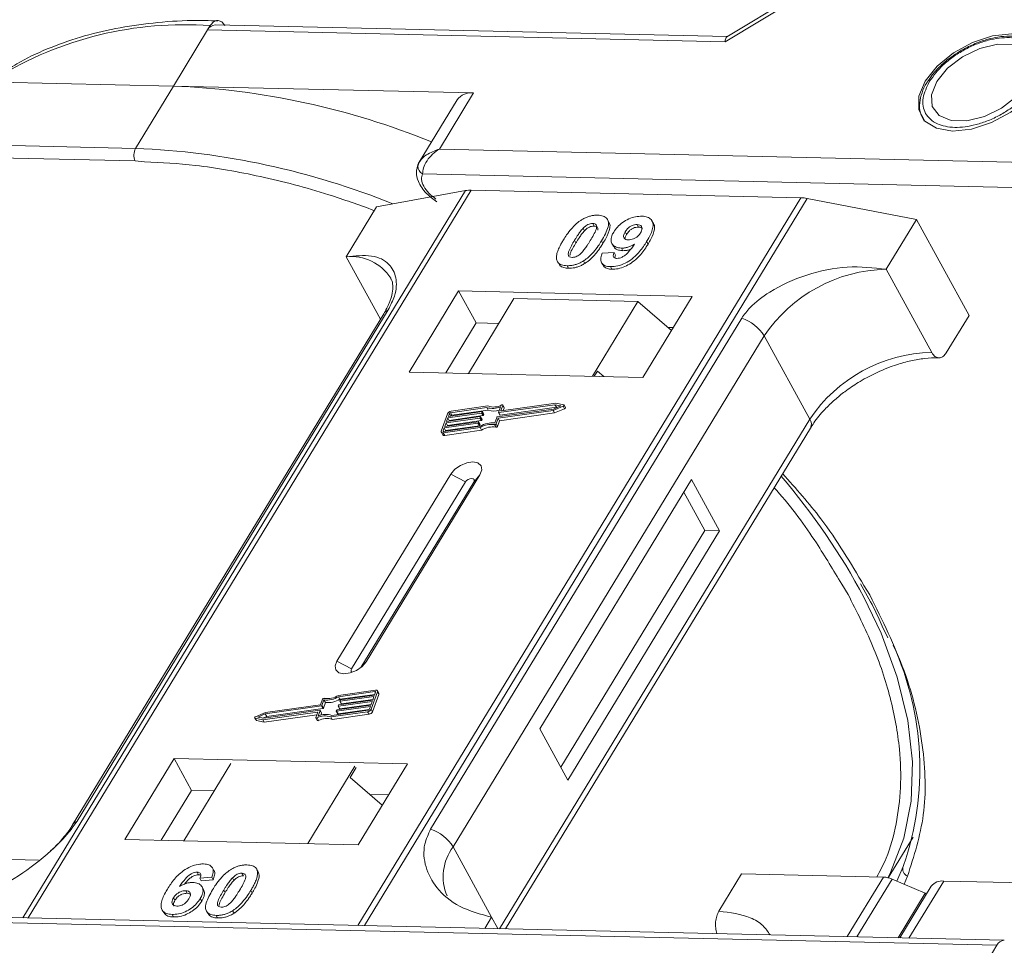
# Model space of a CAD drawing. Header units: millimetres. Extents: x -855 to 619, y 109 to 1142.
# Tile 61 of 74: x 123 to 172, y 1049 to 1095. Entities that reach past the tile are written whole.
import ezdxf

# ---------------------------------------------------------------- set-up
doc = ezdxf.new("R2010")
doc.units = ezdxf.units.MM

msp = doc.modelspace()

# ---------------------------------------------------------------- linework, layer by layer
at = {"color": 7, "linetype": 'Continuous', "lineweight": 15}
for p, q in [((157.859, 1093.476), (161.321, 1095.575)), ((161.209, 1095.697), (157.947, 1093.719)), ((130.707, 1091.298), (132.387, 1094.06)), ((132.387, 1094.06), (132.518, 1094.275)), ((132.387, 1094.06), (157.859, 1093.476)), ((157.967, 1093.731), (132.752, 1094.31)), ((118.188, 1091.585), (130.707, 1091.298)), ((167.972, 1091.72), (167.865, 1091.568)), ((130.707, 1091.298), (128.839, 1088.229)), ((145.477, 1090.959), (130.707, 1091.298)), ((144.663, 1090.613), (142.795, 1087.543)), ((143.797, 1088.197), (145.477, 1090.959)), ((128.839, 1088.229), (93.232, 1089.046)), ((93.217, 1088.424), (128.825, 1087.607)), ((194.392, 1087.036), (143.797, 1088.197)), ((128.825, 1087.607), (129.279, 1087.573)), ((142.815, 1087.574), (142.726, 1087.356)), ((142.965, 1086.971), (194.363, 1085.792)), ((145.081, 1086.148), (123.291, 1050.339)), ((123.56, 1050.332), (145.366, 1086.169)), ((140.703, 1085.343), (145.081, 1086.148)), ((145.366, 1086.169), (161.583, 1085.797)), ((161.583, 1085.797), (139.777, 1049.96)), ((140.11, 1049.953), (161.899, 1085.762)), ((161.899, 1085.762), (167.281, 1084.733)), ((140.703, 1085.343), (139.209, 1082.887)), ((152.14, 1084.599), (152.071, 1084.726)), ((165.787, 1082.278), (167.281, 1084.733)), ((167.281, 1084.733), (169.867, 1080.005)), ((150.87, 1084.295), (150.939, 1084.169)), ((151.342, 1084.529), (151.411, 1084.403)), ((153.597, 1084.353), (153.528, 1084.479)), ((154.327, 1084.534), (154.258, 1084.661)), ((150.448, 1083.705), (150.517, 1083.579)), ((152.942, 1084.12), (153.011, 1083.994)), ((151.84, 1083.543), (151.771, 1083.669)), ((152.288, 1083.54), (152.357, 1083.414)), ((152.753, 1083.316), (152.822, 1083.19)), ((154.064, 1083.514), (153.995, 1083.64)), ((139.209, 1082.887), (140.891, 1079.813)), ((151.812, 1083.061), (152.396, 1083.1)), ((152.396, 1083.1), (152.465, 1082.974)), ((149.653, 1082.589), (149.722, 1082.462)), ((150.078, 1082.451), (150.147, 1082.325)), ((150.885, 1082.686), (150.954, 1082.56)), ((151.777, 1082.596), (151.846, 1082.47)), ((152.211, 1082.403), (152.28, 1082.276)), ((168.028, 1078.18), (165.787, 1082.278)), ((144.74, 1081.205), (142.313, 1077.215)), ((156.233, 1080.941), (144.74, 1081.205)), ((144.74, 1081.205), (145.602, 1079.629)), ((147.463, 1080.831), (145.222, 1077.148)), ((153.568, 1080.691), (147.463, 1080.831)), ((153.805, 1076.951), (156.233, 1080.941)), ((151.327, 1077.008), (153.568, 1080.691)), ((153.568, 1080.691), (155.213, 1079.264)), ((141.056, 1080.082), (125.743, 1054.917)), ((125.957, 1055.103), (141.27, 1080.269)), ((158.674, 1079.869), (143.361, 1054.704)), ((168.747, 1078.163), (169.867, 1080.005)), ((145.602, 1079.629), (144.109, 1077.174)), ((146.716, 1079.603), (145.602, 1079.629)), ((155.299, 1079.406), (155.042, 1079.412)), ((144.469, 1053.827), (159.782, 1078.992)), ((162.023, 1074.895), (159.782, 1078.992)), ((142.313, 1077.215), (153.805, 1076.951)), ((151.577, 1077.261), (151.421, 1077.006)), ((151.882, 1076.995), (151.577, 1077.261)), ((146.133, 1075.466), (144.345, 1075.212)), ((146.187, 1075.541), (144.37, 1075.283)), ((146.202, 1075.34), (146.133, 1075.466)), ((146.706, 1075.228), (146.804, 1075.502)), ((149.482, 1075.605), (146.722, 1075.213)), ((146.791, 1075.087), (149.551, 1075.479)), ((146.823, 1075.312), (146.915, 1075.568)), ((149.526, 1075.679), (146.839, 1075.297)), ((146.984, 1075.46), (146.915, 1075.586)), ((146.915, 1075.568), (146.984, 1075.442)), ((149.399, 1075.324), (149.89, 1075.531)), ((149.405, 1075.392), (149.767, 1075.544)), ((149.767, 1075.544), (149.482, 1075.605)), ((149.551, 1075.479), (149.482, 1075.605)), ((149.914, 1075.596), (149.526, 1075.679)), ((149.551, 1075.479), (149.591, 1075.47)), ((149.89, 1075.531), (149.959, 1075.405)), ((149.998, 1075.46), (149.929, 1075.586)), ((144.195, 1075.157), (143.889, 1074.306)), ((144.146, 1074.78), (145.806, 1075.016)), ((145.87, 1075.193), (144.21, 1074.957)), ((144.235, 1075.028), (145.896, 1075.264)), ((144.286, 1075.17), (144.235, 1075.028)), ((144.279, 1074.831), (145.939, 1075.067)), ((144.355, 1075.045), (144.286, 1075.17)), ((144.345, 1075.212), (144.414, 1075.086)), ((144.414, 1075.086), (146.202, 1075.34)), ((145.823, 1075.001), (145.81, 1074.966)), ((145.892, 1074.884), (145.823, 1075.01)), ((145.892, 1074.875), (145.823, 1075.001)), ((145.939, 1075.067), (145.87, 1075.193)), ((145.912, 1075.25), (145.899, 1075.214)), ((145.968, 1075.088), (145.899, 1075.214)), ((145.981, 1075.133), (145.912, 1075.259)), ((145.981, 1075.123), (145.912, 1075.25)), ((145.968, 1075.088), (145.981, 1075.123)), ((146.518, 1074.705), (146.617, 1074.979)), ((146.646, 1075), (149.405, 1075.392)), ((146.689, 1074.939), (149.399, 1075.324)), ((146.706, 1075.218), (146.775, 1075.092)), ((146.791, 1075.087), (146.722, 1075.213)), ((146.758, 1074.813), (149.468, 1075.198)), ((146.831, 1075.297), (146.823, 1075.312)), ((146.937, 1075.311), (146.984, 1075.442)), ((149.468, 1075.198), (149.399, 1075.324)), ((149.468, 1075.198), (149.959, 1075.405)), ((144.014, 1074.29), (145.802, 1074.544)), ((145.692, 1074.697), (144.032, 1074.461)), ((144.057, 1074.532), (145.717, 1074.767)), ((144.121, 1074.709), (144.057, 1074.532)), ((144.101, 1074.335), (145.761, 1074.57)), ((145.781, 1074.945), (144.121, 1074.709)), ((144.19, 1074.583), (144.121, 1074.709)), ((144.21, 1074.957), (144.146, 1074.78)), ((144.177, 1074.549), (144.19, 1074.583)), ((144.19, 1074.583), (145.85, 1074.819)), ((144.279, 1074.831), (144.21, 1074.957)), ((144.267, 1074.797), (144.279, 1074.831)), ((145.761, 1074.57), (145.692, 1074.697)), ((145.734, 1074.753), (145.721, 1074.718)), ((145.79, 1074.591), (145.721, 1074.718)), ((145.803, 1074.636), (145.734, 1074.762)), ((145.734, 1074.753), (145.803, 1074.627)), ((145.85, 1074.819), (145.781, 1074.945)), ((145.79, 1074.591), (145.803, 1074.627)), ((145.879, 1074.84), (145.81, 1074.966)), ((145.879, 1074.84), (145.892, 1074.875)), ((146.514, 1074.623), (146.583, 1074.497)), ((146.591, 1074.665), (146.689, 1074.939)), ((146.66, 1074.539), (146.591, 1074.665)), ((146.66, 1074.539), (146.758, 1074.813)), ((146.758, 1074.813), (146.689, 1074.939)), ((162.023, 1074.895), (146.754, 1049.8)), ((143.89, 1074.251), (143.959, 1074.125)), ((144.032, 1074.461), (143.981, 1074.319)), ((143.981, 1074.319), (143.996, 1074.29)), ((143.988, 1074.219), (145.805, 1074.477)), ((144.057, 1074.093), (143.988, 1074.219)), ((144.101, 1074.335), (144.032, 1074.461)), ((144.057, 1074.093), (145.874, 1074.351)), ((144.088, 1074.301), (144.101, 1074.335)), ((145.874, 1074.351), (145.805, 1074.477)), ((147.051, 1049.793), (162.057, 1074.454)), ((144.353, 1072.189), (138.751, 1062.982)), ((140.187, 1062.949), (145.789, 1072.156)), ((144.353, 1072.189), (145.073, 1071.799)), ((145.789, 1072.156), (145.483, 1071.79)), ((145.073, 1071.799), (139.471, 1062.592)), ((139.931, 1062.666), (145.483, 1071.79)), ((156.205, 1071.917), (148.735, 1059.641)), ((157.585, 1069.396), (156.205, 1071.917)), ((156.866, 1069.412), (155.832, 1071.303)), ((149.77, 1057.75), (156.866, 1069.412)), ((150.115, 1057.12), (157.585, 1069.396)), ((157.585, 1069.396), (156.866, 1069.412)), ((163.597, 1066.769), (163.91, 1066.261)), ((164.988, 1066.236), (164.687, 1066.703)), ((165.59, 1064.702), (165.86, 1064.117)), ((139.471, 1062.592), (138.751, 1062.982)), ((140.187, 1062.949), (139.998, 1062.724)), ((140.643, 1061.549), (138.827, 1061.291)), ((140.618, 1061.478), (138.83, 1061.224)), ((140.437, 1060.611), (140.743, 1061.462)), ((140.6, 1061.307), (140.651, 1061.449)), ((140.644, 1061.43), (140.618, 1061.478)), ((140.81, 1061.391), (140.741, 1061.517)), ((140.743, 1061.462), (140.812, 1061.336)), ((138.041, 1061.103), (137.942, 1060.829)), ((138.113, 1061.063), (138.015, 1060.789)), ((138.084, 1060.663), (138.182, 1060.937)), ((138.182, 1060.937), (138.113, 1061.063)), ((140.485, 1060.988), (138.825, 1060.752)), ((138.899, 1061.098), (138.83, 1061.224)), ((138.851, 1060.823), (140.511, 1061.059)), ((138.898, 1061.015), (138.911, 1061.05)), ((138.898, 1061.006), (138.967, 1060.88)), ((138.899, 1061.098), (140.612, 1061.341)), ((140.575, 1061.236), (138.914, 1061.001)), ((138.983, 1060.874), (138.914, 1061.001)), ((138.94, 1061.071), (140.6, 1061.307)), ((138.983, 1060.874), (140.523, 1061.093)), ((140.422, 1060.811), (140.485, 1060.988)), ((140.506, 1060.485), (140.812, 1061.336)), ((140.511, 1061.059), (140.575, 1061.236)), ((135.233, 1060.444), (134.741, 1060.237)), ((135.106, 1060.089), (137.792, 1060.471)), ((135.15, 1060.163), (137.909, 1060.555)), ((137.986, 1060.768), (135.226, 1060.376)), ((137.942, 1060.829), (135.233, 1060.444)), ((135.295, 1060.25), (138.055, 1060.642)), ((137.809, 1060.456), (137.716, 1060.2)), ((137.805, 1060.447), (137.792, 1060.471)), ((137.926, 1060.54), (137.827, 1060.266)), ((137.994, 1060.423), (137.925, 1060.55)), ((137.995, 1060.414), (137.926, 1060.54)), ((138.055, 1060.642), (137.986, 1060.768)), ((138.084, 1060.663), (138.015, 1060.789)), ((138.445, 1060.227), (140.261, 1060.485)), ((138.499, 1060.302), (140.287, 1060.556)), ((138.719, 1060.518), (138.732, 1060.554)), ((138.72, 1060.509), (138.789, 1060.383)), ((140.396, 1060.74), (138.736, 1060.504)), ((138.805, 1060.378), (138.736, 1060.504)), ((138.761, 1060.575), (140.422, 1060.811)), ((138.805, 1060.378), (140.345, 1060.597)), ((138.809, 1060.767), (138.821, 1060.802)), ((138.809, 1060.758), (138.878, 1060.632)), ((138.894, 1060.626), (138.825, 1060.752)), ((138.894, 1060.626), (140.434, 1060.845)), ((140.261, 1060.485), (140.33, 1060.359)), ((140.345, 1060.598), (140.396, 1060.74)), ((140.506, 1060.485), (140.437, 1060.611)), ((134.702, 1060.182), (134.771, 1060.056)), ((134.718, 1060.172), (135.106, 1060.089)), ((134.787, 1060.046), (134.718, 1060.172)), ((134.787, 1060.046), (135.175, 1059.963)), ((135.226, 1060.376), (134.865, 1060.224)), ((134.865, 1060.224), (135.15, 1060.163)), ((135.175, 1059.963), (135.106, 1060.089)), ((135.11, 1060.172), (135.295, 1060.25)), ((135.175, 1059.963), (137.764, 1060.331)), ((135.295, 1060.25), (135.226, 1060.376)), ((137.717, 1060.182), (137.786, 1060.055)), ((137.839, 1060.051), (137.77, 1060.177)), ((137.957, 1060.309), (137.995, 1060.414)), ((138.514, 1060.101), (138.445, 1060.227)), ((138.514, 1060.101), (140.33, 1060.359)), ((148.735, 1059.641), (150.115, 1057.12)), ((130.735, 1058.187), (128.307, 1054.198)), ((142.227, 1057.924), (130.735, 1058.187)), ((130.735, 1058.187), (131.597, 1056.611)), ((133.532, 1057.936), (131.216, 1054.131)), ((137.322, 1053.991), (139.637, 1057.796)), ((139.7, 1057.742), (139.401, 1057.251)), ((139.8, 1053.934), (142.227, 1057.924)), ((139.401, 1057.251), (140.983, 1055.878)), ((131.597, 1056.611), (130.103, 1054.156)), ((132.71, 1056.586), (131.597, 1056.611)), ((141.294, 1056.389), (140.37, 1056.41)), ((128.307, 1054.198), (139.8, 1053.934)), ((165.891, 1052.304), (167.111, 1054.309)), ((144.469, 1053.827), (146.365, 1050.36)), ((124.066, 1053.169), (121.568, 1053.227)), ((132.694, 1052.669), (132.625, 1052.795)), ((134.755, 1052.791), (134.749, 1052.802)), ((166.619, 1052.866), (166.314, 1052.139)), ((166.639, 1052.905), (166.619, 1052.866)), ((131.871, 1052.581), (131.94, 1052.455)), ((132.59, 1052.329), (132.006, 1052.29)), ((132.006, 1052.29), (132.075, 1052.164)), ((132.075, 1052.164), (132.659, 1052.203)), ((132.59, 1052.329), (132.659, 1052.203)), ((133.672, 1052.17), (133.603, 1052.297)), ((134.075, 1052.53), (134.144, 1052.404)), ((134.828, 1052.672), (134.897, 1052.546)), ((157.551, 1050.658), (158.671, 1052.5)), ((158.671, 1052.5), (165.655, 1052.339)), ((165.655, 1052.339), (163.871, 1049.407)), ((166.074, 1052.241), (164.343, 1049.397)), ((166.074, 1052.241), (167.705, 1051.545)), ((166.67, 1051.987), (166.838, 1052.389)), ((132.184, 1051.722), (132.115, 1051.848)), ((168.007, 1051.888), (166.461, 1049.348)), ((166.908, 1049.338), (168.617, 1052.147)), ((175.441, 1051.99), (168.617, 1052.147)), ((130.708, 1051.324), (130.777, 1051.198)), ((131.307, 1051.668), (131.376, 1051.542)), ((132.027, 1051.282), (132.096, 1051.156)), ((133.18, 1051.704), (133.249, 1051.578)), ((134.506, 1051.673), (134.575, 1051.547)), ((166.369, 1049.35), (167.705, 1051.545)), ((167.749, 1051.464), (167.705, 1051.545)), ((171.601, 1049.23), (120.543, 1050.402)), ((130.142, 1050.732), (130.211, 1050.606)), ((130.636, 1050.503), (130.705, 1050.376)), ((132.33, 1050.666), (132.399, 1050.54)), ((132.811, 1050.453), (132.88, 1050.327)), ((133.618, 1050.687), (133.687, 1050.561)), ((146.365, 1050.36), (146.035, 1049.817)), ((146.365, 1050.36), (146.671, 1049.802)), ((120.64, 1050.142), (171.236, 1048.981)), ((171.236, 1048.981), (166.567, 1041.308))]:
    msp.add_line(p, q, dxfattribs=at)
at = {"color": 7, "linetype": 'Continuous', "lineweight": 15, "flags": 128}
for points in [[(169.051, 1089.08), (169.988, 1089.177), (170.976, 1089.5), (171.918, 1090.015), (172.722, 1090.673), (173.309, 1091.41), (173.622, 1092.153), (173.631, 1092.829), (173.333, 1093.373), (172.759, 1093.731), (171.965, 1093.868), (171.028, 1093.77), (170.04, 1093.448), (169.098, 1092.933), (168.294, 1092.275), (167.707, 1091.538), (167.394, 1090.795), (167.386, 1090.119), (167.683, 1089.575), (168.257, 1089.217), (169.051, 1089.08)], [(168.281, 1091.525), (168.02, 1090.871), (168.058, 1090.29), (168.392, 1089.852), (168.981, 1089.609), (169.755, 1089.591), (170.619, 1089.801), (171.47, 1090.212), (172.205, 1090.775), (172.735, 1091.423), (172.997, 1092.077), (172.958, 1092.658), (172.624, 1093.096), (172.035, 1093.339), (171.262, 1093.357), (170.397, 1093.147), (169.547, 1092.736), (168.812, 1092.173), (168.281, 1091.525)], [(146.861, 1075.591), (146.873, 1075.595), (146.885, 1075.597), (146.895, 1075.597), (146.905, 1075.595), (146.911, 1075.591), (146.916, 1075.584), (146.917, 1075.577), (146.915, 1075.568)], [(149.914, 1075.596), (149.923, 1075.593), (149.929, 1075.586), (149.932, 1075.578), (149.93, 1075.568), (149.924, 1075.557), (149.915, 1075.547), (149.904, 1075.538), (149.89, 1075.531)], [(149.959, 1075.405), (149.973, 1075.412), (149.984, 1075.421), (149.993, 1075.431), (149.999, 1075.442), (150.001, 1075.451), (149.998, 1075.46)], [(145.806, 1075.016), (145.811, 1075.016), (145.815, 1075.016), (145.818, 1075.015), (145.821, 1075.013), (145.823, 1075.011), (145.824, 1075.008), (145.824, 1075.005), (145.823, 1075.001)], [(145.896, 1075.264), (145.9, 1075.264), (145.904, 1075.264), (145.907, 1075.263), (145.91, 1075.261), (145.912, 1075.259), (145.913, 1075.256), (145.913, 1075.253), (145.912, 1075.25)], [(146.722, 1075.213), (146.718, 1075.213), (146.714, 1075.213), (146.711, 1075.214), (146.708, 1075.216), (146.706, 1075.218), (146.705, 1075.221), (146.705, 1075.224), (146.706, 1075.228)], [(146.839, 1075.297), (146.835, 1075.297), (146.831, 1075.297), (146.828, 1075.298), (146.825, 1075.3), (146.823, 1075.302), (146.822, 1075.305), (146.822, 1075.308), (146.823, 1075.312)], [(145.717, 1074.767), (145.722, 1074.768), (145.726, 1074.767), (145.729, 1074.766), (145.732, 1074.765), (145.734, 1074.762), (145.735, 1074.76), (145.735, 1074.756), (145.734, 1074.753)], [(143.988, 1074.219), (143.962, 1074.217), (143.938, 1074.22), (143.918, 1074.226), (143.902, 1074.236), (143.891, 1074.25), (143.885, 1074.267), (143.884, 1074.286), (143.889, 1074.306)], [(143.981, 1074.319), (143.979, 1074.312), (143.979, 1074.306), (143.981, 1074.3), (143.985, 1074.296), (143.99, 1074.292), (143.997, 1074.29), (144.005, 1074.289), (144.014, 1074.29)], [(145.789, 1072.156), (145.878, 1072.392), (145.843, 1072.595), (145.691, 1072.734), (145.445, 1072.787), (145.141, 1072.746), (144.827, 1072.618), (144.55, 1072.423), (144.353, 1072.189)], [(145.483, 1071.79), (145.508, 1071.857), (145.498, 1071.915), (145.455, 1071.954), (145.384, 1071.969), (145.298, 1071.958), (145.209, 1071.922), (145.13, 1071.866), (145.073, 1071.799)], [(165.873, 1052.309), (166.006, 1052.57), (166.651, 1054.252), (167.009, 1056.074), (167.075, 1058.018), (166.848, 1060.06), (166.332, 1062.181), (165.532, 1064.355), (164.688, 1066.126)], [(138.751, 1062.982), (138.662, 1062.746), (138.697, 1062.543), (138.849, 1062.405), (139.095, 1062.352), (139.399, 1062.392), (139.713, 1062.52), (139.99, 1062.716), (140.187, 1062.949)], [(139.471, 1062.592), (139.446, 1062.525), (139.456, 1062.467), (139.499, 1062.428), (139.504, 1062.426)], [(140.651, 1061.449), (140.653, 1061.456), (140.652, 1061.462), (140.65, 1061.468), (140.647, 1061.472), (140.641, 1061.476), (140.634, 1061.478), (140.627, 1061.479), (140.618, 1061.478)], [(140.643, 1061.549), (140.669, 1061.551), (140.693, 1061.548), (140.713, 1061.542), (140.729, 1061.532), (140.741, 1061.518), (140.747, 1061.501), (140.747, 1061.482), (140.743, 1061.462)], [(138.914, 1061.001), (138.91, 1061), (138.906, 1061.001), (138.903, 1061.002), (138.9, 1061.003), (138.898, 1061.006), (138.897, 1061.008), (138.897, 1061.012), (138.898, 1061.015)], [(137.792, 1060.471), (137.796, 1060.471), (137.8, 1060.471), (137.804, 1060.47), (137.806, 1060.468), (137.808, 1060.466), (137.809, 1060.463), (137.809, 1060.46), (137.809, 1060.456)], [(137.909, 1060.555), (137.914, 1060.555), (137.917, 1060.555), (137.921, 1060.554), (137.924, 1060.552), (137.925, 1060.55), (137.926, 1060.547), (137.927, 1060.544), (137.926, 1060.54)], [(138.736, 1060.504), (138.732, 1060.504), (138.728, 1060.504), (138.724, 1060.505), (138.722, 1060.507), (138.72, 1060.509), (138.719, 1060.512), (138.719, 1060.515), (138.719, 1060.518)], [(138.825, 1060.752), (138.821, 1060.752), (138.817, 1060.752), (138.813, 1060.753), (138.811, 1060.755), (138.809, 1060.757), (138.808, 1060.76), (138.808, 1060.763), (138.809, 1060.767)], [(134.718, 1060.172), (134.708, 1060.175), (134.702, 1060.182), (134.7, 1060.19), (134.702, 1060.2), (134.707, 1060.211), (134.716, 1060.221), (134.728, 1060.23), (134.741, 1060.237)], [(137.77, 1060.177), (137.759, 1060.173), (137.747, 1060.171), (137.736, 1060.171), (137.727, 1060.173), (137.72, 1060.177), (137.716, 1060.184), (137.715, 1060.191), (137.716, 1060.2)], [(137.786, 1060.055), (137.789, 1060.051), (137.796, 1060.047), (137.805, 1060.045), (137.816, 1060.044), (137.828, 1060.047), (137.839, 1060.051)]]:
    msp.add_lwpolyline(points, dxfattribs=at)
at = {"color": 7, "linetype": 'Continuous', "lineweight": 15}
for centre, radius, start, end in [((131.247, 1076.697), 17.623, 85.8654, 121.5842), ((132.786, 1093.868), 0.443, 94.3757, 154.3004), ((129.189, 1053.599), 37.73, 67.8628, 87.6942), ((145.364, 1090.095), 0.871, 82.5288, 143.5265), ((129.432, 1087.904), 0.676, 151.2883, 206.0774), ((127.323, 1050.544), 37.716, 67.9083, 87.696), ((143.025, 1087.34), 0.299, 148.8877, 176.6325), ((143.16, 1087.358), 0.433, 180.1193, 243.2863), ((145.326, 1084.766), 1.404, 88.3644, 100.0749), ((161.531, 1083.875), 1.923, 78.9596, 88.4511), ((139.45, 1080.58), 2.32, 32.7281, 95.9449), ((165.954, 1074.84), 7.439, 91.2925, 146.0732), ((141.468, 1079.825), 0.486, 114.0472, 148.0355), ((158.032, 1077.92), 2.052, 31.4947, 71.765), ((168.196, 1070.743), 7.439, 91.2925, 146.0732), ((146.424, 1076.325), 0.907, 251.2927, 294.8085), ((146.469, 1076.31), 0.819, 249.8549, 298.6145), ((146.965, 1075.451), 0.0214, 336.1246, 26.8104), ((144.4, 1075.056), 0.229, 97.4207, 153.8527), ((144.355, 1075.137), 0.0762, 97.4207, 153.8527), ((144.424, 1075.01), 0.0769, 97.5763, 152.4403), ((145.865, 1075.231), 0.0381, 277.4207, 333.8527), ((145.934, 1075.105), 0.0381, 277.4207, 333.8527), ((145.971, 1075.128), 0.011, 336.9348, 26.0002), ((146.484, 1076.142), 0.85, 250.6487, 287.8017), ((146.651, 1074.963), 0.0381, 97.4207, 153.8527), ((146.787, 1075.101), 0.0149, 216.6597, 287.1115), ((145.687, 1074.734), 0.0381, 277.4207, 333.8527), ((145.756, 1074.608), 0.0381, 277.4207, 333.8527), ((145.776, 1074.983), 0.0381, 277.4207, 333.8527), ((146.405, 1073.537), 1.173, 84.4424, 120.9301), ((145.793, 1074.631), 0.011, 336.9348, 26.0002), ((146.347, 1073.64), 0.998, 80.3986, 122.9491), ((145.845, 1074.857), 0.0381, 277.4207, 333.8527), ((146.416, 1073.514), 0.998, 80.3986, 122.9491), ((145.882, 1074.88), 0.011, 336.9348, 26.0002), ((146.524, 1074.696), 0.0736, 261.7629, 334.647), ((146.593, 1074.57), 0.0736, 261.7629, 334.647), ((161.682, 1074.647), 0.422, 332.7392, 35.9387), ((144.031, 1074.178), 0.0892, 216.6597, 287.1115), ((135.898, 1050.802), 32.614, 28.0253, 40.7284), ((152.718, 1057.7), 14.723, 340.9924, 24.3504), ((138.107, 1061.072), 0.0736, 81.7629, 154.647), ((138.227, 1062.231), 1.173, 264.4424, 300.9301), ((138.284, 1062.128), 0.998, 260.3986, 302.9491), ((138.296, 1062.104), 1.173, 264.4424, 300.9301), ((138.945, 1061.034), 0.0381, 97.4207, 153.8527), ((140.751, 1061.362), 0.0661, 336.9348, 26.0002), ((137.981, 1060.805), 0.0381, 277.4207, 333.8527), ((138.05, 1060.679), 0.0381, 277.4207, 333.8527), ((138.766, 1060.537), 0.0381, 97.4207, 153.8527), ((138.856, 1060.785), 0.0381, 97.4207, 153.8527), ((138.89, 1060.64), 0.0149, 216.6597, 287.1115), ((138.979, 1060.889), 0.0149, 216.6597, 287.1115), ((140.232, 1060.712), 0.229, 277.4207, 333.8527), ((140.277, 1060.631), 0.0762, 277.4207, 333.8527), ((140.301, 1060.586), 0.229, 277.4207, 333.8527), ((134.789, 1060.067), 0.0212, 210.2186, 262.8226), ((138.163, 1059.458), 0.819, 69.8549, 118.6145), ((138.208, 1059.443), 0.907, 71.2927, 114.8085), ((138.232, 1059.332), 0.819, 69.8549, 118.6145), ((137.985, 1060.419), 0.011, 336.9348, 26.0002), ((138.801, 1060.392), 0.0149, 216.6597, 287.1115), ((126.155, 1054.659), 0.486, 114.0436, 148.1804), ((142.719, 1052.754), 2.052, 31.4947, 71.765), ((146.415, 1052.364), 2.434, 143.0587, 202.974), ((166.991, 1052.748), 0.39, 162.4358, 246.9533), ((165.606, 1051.186), 1.154, 66.0507, 87.522), ((168.537, 1051.488), 0.664, 83.0653, 142.99), ((171.621, 1048.809), 0.422, 92.683, 155.9406)]:
    msp.add_arc(centre, radius, start, end, dxfattribs=at)
msp.add_ellipse((158.203, 1092.845), major_axis=(-0.236, 0.883), ratio=0.289398, start_param=0.084261, end_param=0.701056, dxfattribs=at)
for points, knots in [([(132.892, 1094.507), (132.466, 1094.518), (131.368, 1094.546), (129.683, 1094.423), (127.84, 1094.155), (126.097, 1093.73), (124.472, 1093.143), (123.161, 1092.527), (122.462, 1092.045), (122.205, 1091.869)], [0, 0, 0, 0, 0.100418, 0.259289, 0.419092, 0.579855, 0.741745, 0.905084, 1, 1, 1, 1]), ([(132.518, 1094.275), (132.564, 1094.337), (132.655, 1094.461), (132.827, 1094.536), (132.999, 1094.515), (133.141, 1094.412), (133.209, 1094.302), (133.236, 1094.258)], [0, 0, 0, 0, 0.214694, 0.429388, 0.644082, 0.858775, 1, 1, 1, 1]), ([(167.922, 1091.533), (168.126, 1091.81), (168.441, 1092.238), (169.076, 1092.746), (169.624, 1093.089), (170.21, 1093.367), (170.975, 1093.62), (171.885, 1093.737), (172.629, 1093.582), (173.07, 1093.302), (173.307, 1093.005), (173.427, 1092.646), (173.436, 1092.124), (173.228, 1091.693), (173.094, 1091.415)], [0, 0, 0, 0, 0.119721, 0.184837, 0.25, 0.315115, 0.380279, 0.5, 0.619721, 0.684837, 0.75, 0.815115, 0.880279, 1, 1, 1, 1]), ([(173.092, 1093.47), (172.92, 1093.551), (172.564, 1093.719), (171.929, 1093.779), (171.323, 1093.728), (170.773, 1093.607), (170.206, 1093.422), (169.818, 1093.227), (169.607, 1093.121)], [0, 0, 0, 0, 0.1912901, 0.3970639, 0.559818, 0.6867563, 0.8302953, 1, 1, 1, 1]), ([(169.607, 1093.121), (169.326, 1092.95), (168.932, 1092.71), (168.447, 1092.284), (168.159, 1091.996), (168.014, 1091.782), (167.972, 1091.72)], [0, 0, 0, 0, 0.431946, 0.604262, 0.884419, 1, 1, 1, 1]), ([(167.865, 1091.568), (167.837, 1091.53), (167.694, 1091.334), (167.534, 1090.961), (167.416, 1090.461), (167.434, 1089.97), (167.586, 1089.698), (167.66, 1089.568)], [0, 0, 0, 0, 0.055607, 0.284691, 0.52115, 0.769695, 1, 1, 1, 1]), ([(173.094, 1091.415), (172.89, 1091.138), (172.576, 1090.71), (171.94, 1090.202), (171.392, 1089.859), (170.806, 1089.581), (170.041, 1089.328), (169.131, 1089.211), (168.387, 1089.366), (167.946, 1089.646), (167.71, 1089.943), (167.589, 1090.302), (167.58, 1090.824), (167.788, 1091.255), (167.922, 1091.533)], [0, 0, 0, 0, 0.119721, 0.184837, 0.25, 0.315115, 0.380279, 0.5, 0.619721, 0.684837, 0.75, 0.815115, 0.880279, 1, 1, 1, 1]), ([(143.797, 1088.197), (143.57, 1088.111), (143.219, 1087.977), (142.896, 1087.698), (142.808, 1087.558), (142.769, 1087.495)], [0, 0, 0, 0, 0.498413, 0.772937, 1, 1, 1, 1]), ([(143.797, 1088.197), (143.679, 1088.115), (143.444, 1087.952), (143.172, 1087.621), (142.991, 1087.267), (142.973, 1087.066), (142.965, 1086.971)], [0, 0, 0, 0, 0.251519, 0.501784, 0.765632, 1, 1, 1, 1]), ([(129.279, 1087.573), (130.11, 1087.528), (131.951, 1087.428), (135.002, 1086.877), (137.955, 1086.119), (139.829, 1085.443), (140.57, 1085.176)], [0, 0, 0, 0, 0.233249, 0.517195, 0.809137, 1, 1, 1, 1]), ([(142.758, 1087.468), (142.713, 1087.331), (142.622, 1087.048), (142.727, 1086.637), (142.916, 1086.292), (143.202, 1085.937), (143.492, 1085.731), (143.675, 1085.602)], [0, 0, 0, 0, 0.2080001, 0.4277837, 0.5804151, 0.736816, 1, 1, 1, 1]), ([(143.62, 1085.734), (143.5, 1085.826), (143.253, 1086.016), (143.005, 1086.363), (142.888, 1086.705), (142.94, 1086.885), (142.965, 1086.971)], [0, 0, 0, 0, 0.241864, 0.5, 0.758136, 1, 1, 1, 1]), ([(149.896, 1083.717), (149.947, 1083.799), (150.064, 1083.985), (150.314, 1084.309), (150.572, 1084.566), (150.764, 1084.69), (150.784, 1084.704)], [0, 0, 0, 0, 0.236731, 0.537555, 0.949668, 1, 1, 1, 1]), ([(150.784, 1084.704), (150.835, 1084.734), (150.938, 1084.795), (151.102, 1084.863), (151.269, 1084.911), (151.405, 1084.931), (151.512, 1084.938), (151.565, 1084.938), (151.591, 1084.938)], [0, 0, 0, 0, 0.193776, 0.3936, 0.587864, 0.788908, 0.894169, 1, 1, 1, 1]), ([(151.591, 1084.938), (151.684, 1084.93), (151.872, 1084.913), (152.051, 1084.785), (152.136, 1084.6), (152.093, 1084.228), (151.908, 1083.906), (151.771, 1083.669)], [0, 0, 0, 0, 0.147566, 0.296688, 0.431278, 0.580404, 1, 1, 1, 1]), ([(152.375, 1084.108), (152.431, 1084.191), (152.543, 1084.356), (152.804, 1084.586), (153.116, 1084.764), (153.455, 1084.877), (153.659, 1084.884), (153.766, 1084.888)], [0, 0, 0, 0, 0.197927, 0.397728, 0.597413, 0.790584, 1, 1, 1, 1]), ([(153.766, 1084.888), (153.859, 1084.88), (154.046, 1084.862), (154.229, 1084.732), (154.325, 1084.54), (154.297, 1084.207), (154.146, 1083.894), (154.016, 1083.676), (153.995, 1083.64)], [0, 0, 0, 0, 0.148288, 0.297745, 0.443713, 0.607791, 0.934708, 1, 1, 1, 1]), ([(150.448, 1083.705), (150.474, 1083.746), (150.524, 1083.827), (150.596, 1083.938), (150.663, 1084.037), (150.726, 1084.124), (150.793, 1084.21), (150.844, 1084.267), (150.87, 1084.295)], [0, 0, 0, 0, 0.205942, 0.411959, 0.558149, 0.704502, 0.851801, 1, 1, 1, 1]), ([(150.87, 1084.295), (150.913, 1084.337), (150.982, 1084.406), (151.107, 1084.481), (151.221, 1084.52), (151.298, 1084.528), (151.337, 1084.529), (151.342, 1084.529)], [0, 0, 0, 0, 0.334804, 0.542561, 0.750382, 0.970721, 1, 1, 1, 1]), ([(150.939, 1084.169), (150.982, 1084.211), (151.051, 1084.28), (151.176, 1084.355), (151.29, 1084.394), (151.367, 1084.402), (151.406, 1084.403), (151.411, 1084.403)], [0, 0, 0, 0, 0.334804, 0.542561, 0.750382, 0.970721, 1, 1, 1, 1]), ([(151.342, 1084.529), (151.381, 1084.525), (151.451, 1084.517), (151.517, 1084.468), (151.543, 1084.375), (151.509, 1084.205), (151.387, 1083.964), (151.277, 1083.78), (151.222, 1083.687)], [0, 0, 0, 0, 0.104614, 0.188814, 0.273512, 0.444127, 0.719481, 1, 1, 1, 1]), ([(151.411, 1084.403), (151.45, 1084.399), (151.52, 1084.391), (151.585, 1084.341), (151.608, 1084.274), (151.596, 1084.22), (151.59, 1084.194)], [0, 0, 0, 0, 0.293658, 0.530016, 0.767769, 1, 1, 1, 1]), ([(151.84, 1083.543), (151.889, 1083.625), (152.039, 1083.881), (152.183, 1084.218), (152.206, 1084.496), (152.145, 1084.572), (152.128, 1084.592)], [0, 0, 0, 0, 0.220552, 0.687786, 0.91457, 1, 1, 1, 1]), ([(152.942, 1084.12), (152.977, 1084.173), (153.034, 1084.258), (153.154, 1084.366), (153.272, 1084.43), (153.403, 1084.473), (153.483, 1084.477), (153.528, 1084.479)], [0, 0, 0, 0, 0.2913202, 0.4655393, 0.6416315, 0.798664, 1, 1, 1, 1]), ([(153.011, 1083.994), (153.046, 1084.047), (153.102, 1084.132), (153.223, 1084.24), (153.341, 1084.304), (153.472, 1084.347), (153.552, 1084.351), (153.597, 1084.353)], [0, 0, 0, 0, 0.29132, 0.465539, 0.641632, 0.798664, 1, 1, 1, 1]), ([(153.528, 1084.479), (153.574, 1084.473), (153.667, 1084.462), (153.748, 1084.388), (153.781, 1084.289), (153.754, 1084.175), (153.713, 1084.101), (153.694, 1084.067)], [0, 0, 0, 0, 0.207955, 0.420406, 0.62732, 0.827707, 1, 1, 1, 1]), ([(153.597, 1084.353), (153.644, 1084.349), (153.718, 1084.343), (153.756, 1084.304), (153.769, 1084.29)], [0, 0, 0, 0, 0.652821, 1, 1, 1, 1]), ([(154.064, 1083.514), (154.112, 1083.596), (154.256, 1083.843), (154.384, 1084.177), (154.393, 1084.44), (154.329, 1084.513), (154.316, 1084.528)], [0, 0, 0, 0, 0.2271221, 0.6848597, 0.9348975, 1, 1, 1, 1]), ([(149.574, 1082.719), (149.566, 1082.753), (149.55, 1082.821), (149.561, 1082.969), (149.611, 1083.159), (149.701, 1083.367), (149.799, 1083.554), (149.863, 1083.663), (149.896, 1083.717)], [0, 0, 0, 0, 0.1184406, 0.2393457, 0.4595932, 0.6849248, 0.8422399, 1, 1, 1, 1]), ([(150.327, 1082.861), (150.281, 1082.867), (150.207, 1082.877), (150.148, 1082.933), (150.13, 1083.028), (150.166, 1083.198), (150.291, 1083.438), (150.396, 1083.615), (150.448, 1083.705)], [0, 0, 0, 0, 0.1253702, 0.2022903, 0.2791788, 0.4647576, 0.7305818, 1, 1, 1, 1]), ([(150.517, 1083.579), (150.543, 1083.619), (150.593, 1083.701), (150.665, 1083.812), (150.732, 1083.911), (150.795, 1083.998), (150.862, 1084.084), (150.913, 1084.141), (150.939, 1084.169)], [0, 0, 0, 0, 0.2059417, 0.4119594, 0.558149, 0.7045024, 0.8518015, 1, 1, 1, 1]), ([(152.753, 1083.316), (152.66, 1083.325), (152.474, 1083.345), (152.303, 1083.484), (152.225, 1083.676), (152.258, 1083.896), (152.339, 1084.044), (152.375, 1084.108)], [0, 0, 0, 0, 0.210189, 0.421773, 0.623603, 0.837034, 1, 1, 1, 1]), ([(153.095, 1083.723), (153.049, 1083.727), (152.963, 1083.736), (152.88, 1083.796), (152.85, 1083.879), (152.87, 1083.991), (152.915, 1084.072), (152.942, 1084.12)], [0, 0, 0, 0, 0.213937, 0.398075, 0.583091, 0.751666, 1, 1, 1, 1]), ([(152.929, 1083.772), (152.931, 1083.798), (152.938, 1083.869), (152.983, 1083.945), (153.011, 1083.994)], [0, 0, 0, 0, 0.366323, 1, 1, 1, 1]), ([(153.694, 1084.067), (153.661, 1084.018), (153.606, 1083.937), (153.481, 1083.835), (153.354, 1083.769), (153.219, 1083.727), (153.137, 1083.724), (153.095, 1083.723)], [0, 0, 0, 0, 0.2673945, 0.4472142, 0.6271221, 0.8130653, 1, 1, 1, 1]), ([(150.22, 1082.946), (150.224, 1082.98), (150.239, 1083.096), (150.363, 1083.313), (150.466, 1083.49), (150.517, 1083.579)], [0, 0, 0, 0, 0.166989, 0.580698, 1, 1, 1, 1]), ([(151.222, 1083.687), (151.197, 1083.646), (151.146, 1083.564), (151.074, 1083.453), (151.007, 1083.354), (150.943, 1083.267), (150.877, 1083.18), (150.825, 1083.123), (150.799, 1083.094)], [0, 0, 0, 0, 0.20527, 0.410616, 0.55715, 0.703844, 0.851471, 1, 1, 1, 1]), ([(151.771, 1083.669), (151.72, 1083.587), (151.603, 1083.401), (151.359, 1083.084), (151.102, 1082.829), (150.912, 1082.704), (150.885, 1082.686)], [0, 0, 0, 0, 0.237281, 0.538591, 0.932677, 1, 1, 1, 1]), ([(150.954, 1082.56), (151.002, 1082.592), (151.1, 1082.658), (151.263, 1082.797), (151.435, 1082.976), (151.596, 1083.177), (151.73, 1083.367), (151.804, 1083.484), (151.84, 1083.543)], [0, 0, 0, 0, 0.118595, 0.239509, 0.447458, 0.659935, 0.829685, 1, 1, 1, 1]), ([(153.995, 1083.64), (153.943, 1083.558), (153.786, 1083.312), (153.514, 1082.972), (153.124, 1082.665), (152.762, 1082.485), (152.445, 1082.406), (152.273, 1082.403), (152.211, 1082.403)], [0, 0, 0, 0, 0.142337, 0.429127, 0.589943, 0.751205, 0.909895, 1, 1, 1, 1]), ([(152.28, 1082.276), (152.381, 1082.28), (152.583, 1082.288), (152.918, 1082.397), (153.247, 1082.575), (153.625, 1082.89), (153.878, 1083.219), (154.026, 1083.454), (154.064, 1083.514)], [0, 0, 0, 0, 0.14324, 0.28761, 0.430449, 0.591135, 0.89544, 1, 1, 1, 1]), ([(152.369, 1083.42), (152.382, 1083.391), (152.424, 1083.296), (152.585, 1083.21), (152.752, 1083.196), (152.822, 1083.19)], [0, 0, 0, 0, 0.20752, 0.66568, 1, 1, 1, 1]), ([(152.531, 1082.81), (152.572, 1082.813), (152.654, 1082.817), (152.799, 1082.876), (152.964, 1082.978), (153.178, 1083.198), (153.308, 1083.383), (153.398, 1083.509)], [0, 0, 0, 0, 0.112015, 0.224355, 0.367768, 0.565827, 1, 1, 1, 1]), ([(153.398, 1083.509), (153.346, 1083.48), (153.242, 1083.421), (153.103, 1083.369), (152.993, 1083.339), (152.911, 1083.324), (152.831, 1083.316), (152.779, 1083.316), (152.753, 1083.316)], [0, 0, 0, 0, 0.243491, 0.496266, 0.61821, 0.741704, 0.870158, 1, 1, 1, 1]), ([(152.822, 1083.19), (152.872, 1083.191), (152.972, 1083.193), (153.105, 1083.222), (153.183, 1083.249), (153.204, 1083.257)], [0, 0, 0, 0, 0.409454, 0.83528, 1, 1, 1, 1]), ([(141.27, 1080.269), (141.388, 1080.503), (141.689, 1081.103), (141.701, 1081.898), (141.346, 1082.603), (140.531, 1083.018), (139.648, 1082.931), (139.209, 1082.887)], [0, 0, 0, 0, 0.125713, 0.321276, 0.524466, 0.763484, 1, 1, 1, 1]), ([(150.799, 1083.094), (150.756, 1083.052), (150.687, 1082.984), (150.563, 1082.909), (150.451, 1082.871), (150.373, 1082.861), (150.333, 1082.861), (150.327, 1082.861)], [0, 0, 0, 0, 0.333678, 0.540413, 0.747264, 0.961209, 1, 1, 1, 1]), ([(152.211, 1082.403), (152.118, 1082.412), (151.949, 1082.428), (151.791, 1082.545), (151.722, 1082.721), (151.751, 1082.905), (151.799, 1083.028), (151.812, 1083.061)], [0, 0, 0, 0, 0.2427882, 0.4388655, 0.6348012, 0.9009361, 1, 1, 1, 1]), ([(152.396, 1083.1), (152.376, 1083.051), (152.345, 1082.975), (152.356, 1082.885), (152.402, 1082.836), (152.467, 1082.814), (152.513, 1082.811), (152.531, 1082.81)], [0, 0, 0, 0, 0.3447142, 0.5290593, 0.7142089, 0.8921959, 1, 1, 1, 1]), ([(152.426, 1082.833), (152.429, 1082.859), (152.433, 1082.904), (152.456, 1082.953), (152.465, 1082.974)], [0, 0, 0, 0, 0.569737, 1, 1, 1, 1]), ([(150.078, 1082.451), (150.031, 1082.454), (149.936, 1082.459), (149.81, 1082.489), (149.702, 1082.54), (149.635, 1082.603), (149.595, 1082.665), (149.581, 1082.701), (149.574, 1082.719)], [0, 0, 0, 0, 0.192635, 0.388697, 0.582015, 0.783044, 0.890959, 1, 1, 1, 1]), ([(149.726, 1082.465), (149.738, 1082.451), (149.773, 1082.412), (149.865, 1082.369), (149.97, 1082.341), (150.068, 1082.329), (150.12, 1082.327), (150.147, 1082.325)], [0, 0, 0, 0, 0.143925, 0.415852, 0.697483, 0.848301, 1, 1, 1, 1]), ([(150.885, 1082.686), (150.834, 1082.656), (150.731, 1082.595), (150.567, 1082.526), (150.4, 1082.479), (150.264, 1082.458), (150.157, 1082.451), (150.104, 1082.451), (150.078, 1082.451)], [0, 0, 0, 0, 0.193769, 0.393564, 0.587886, 0.789131, 0.894283, 1, 1, 1, 1]), ([(150.147, 1082.325), (150.196, 1082.326), (150.294, 1082.326), (150.453, 1082.349), (150.618, 1082.394), (150.759, 1082.451), (150.871, 1082.509), (150.926, 1082.543), (150.954, 1082.56)], [0, 0, 0, 0, 0.193594, 0.390501, 0.584817, 0.78683, 0.892868, 1, 1, 1, 1]), ([(151.849, 1082.472), (151.885, 1082.424), (151.954, 1082.332), (152.127, 1082.285), (152.241, 1082.279), (152.28, 1082.276)], [0, 0, 0, 0, 0.4158523, 0.8021376, 1, 1, 1, 1]), ([(165.787, 1082.278), (165.156, 1082.346), (163.895, 1082.482), (161.849, 1082.059), (160.214, 1081.309), (159.152, 1080.522), (158.803, 1080.046), (158.674, 1079.869)], [0, 0, 0, 0, 0.249096, 0.498243, 0.745205, 0.90541, 1, 1, 1, 1]), ([(141.393, 1081.832), (141.404, 1081.816), (141.473, 1081.724), (141.51, 1081.519), (141.493, 1081.115), (141.359, 1080.634), (141.153, 1080.262), (141.053, 1080.081)], [0, 0, 0, 0, 0.054359, 0.333223, 0.559722, 0.78604, 1, 1, 1, 1]), ([(164.812, 1076.929), (165.162, 1077.105), (165.654, 1077.352), (166.392, 1077.61), (167.006, 1077.781), (167.689, 1077.89), (168.155, 1077.931), (168.364, 1077.913), (168.379, 1077.911)], [0, 0, 0, 0, 0.288391, 0.40474, 0.594322, 0.785544, 0.984773, 1, 1, 1, 1]), ([(168.747, 1078.163), (168.701, 1078.101), (168.609, 1077.977), (168.438, 1077.902), (168.266, 1077.923), (168.124, 1078.027), (168.056, 1078.137), (168.028, 1078.18)], [0, 0, 0, 0, 0.2146939, 0.4293877, 0.6440816, 0.8587754, 1, 1, 1, 1]), ([(162.073, 1074.456), (162.122, 1074.541), (162.292, 1074.841), (162.699, 1075.319), (163.226, 1075.833), (163.781, 1076.281), (164.308, 1076.643), (164.677, 1076.853), (164.812, 1076.929)], [0, 0, 0, 0, 0.097286, 0.340622, 0.525469, 0.686972, 0.885597, 1, 1, 1, 1]), ([(164.687, 1066.703), (164.038, 1067.808), (162.941, 1069.677), (161.344, 1071.474), (160.691, 1072.209)], [0, 0, 0, 0, 0.591061, 1, 1, 1, 1]), ([(160.27, 1071.517), (160.312, 1071.47), (161.116, 1070.588), (162.27, 1068.99), (163.194, 1067.444), (163.597, 1066.769)], [0, 0, 0, 0, 0.030404, 0.5765971, 1, 1, 1, 1]), ([(164.521, 1066.779), (164.747, 1066.389), (165.151, 1065.694), (165.456, 1065.005), (165.59, 1064.702)], [0, 0, 0, 0, 0.560181, 1, 1, 1, 1]), ([(163.91, 1066.261), (164.339, 1065.416), (165.209, 1063.7), (166.049, 1061.138), (166.475, 1058.804), (166.536, 1056.734), (166.309, 1054.937), (165.917, 1053.461), (165.488, 1052.649), (165.328, 1052.347)], [0, 0, 0, 0, 0.16408, 0.333248, 0.507181, 0.643138, 0.779117, 0.917968, 1, 1, 1, 1]), ([(166.838, 1052.389), (167.155, 1053.372), (167.794, 1055.352), (167.685, 1058.796), (166.845, 1062.453), (165.603, 1064.981), (164.988, 1066.236)], [0, 0, 0, 0, 0.248086, 0.5, 0.751914, 1, 1, 1, 1]), ([(119.788, 1050.97), (120.306, 1051.107), (121.343, 1051.381), (123.09, 1052.351), (124.527, 1053.461), (125.492, 1054.425), (125.831, 1054.92), (125.957, 1055.103)], [0, 0, 0, 0, 0.2490962, 0.4982428, 0.745205, 0.90541, 1, 1, 1, 1]), ([(125.74, 1054.916), (125.737, 1054.909), (125.643, 1054.726), (125.328, 1054.323), (124.927, 1053.865), (124.634, 1053.61), (124.556, 1053.541)], [0, 0, 0, 0, 0.014876, 0.423831, 0.846052, 1, 1, 1, 1]), ([(143.361, 1054.704), (143.25, 1054.457), (142.965, 1053.828), (143.074, 1052.81), (143.632, 1051.735), (144.722, 1050.816), (145.82, 1050.512), (146.365, 1050.36)], [0, 0, 0, 0, 0.125713, 0.321276, 0.524466, 0.763484, 1, 1, 1, 1]), ([(130.408, 1051.751), (130.459, 1051.833), (130.616, 1052.079), (130.888, 1052.419), (131.278, 1052.726), (131.64, 1052.906), (131.957, 1052.985), (132.129, 1052.987), (132.191, 1052.988)], [0, 0, 0, 0, 0.142337, 0.429127, 0.589943, 0.751205, 0.909895, 1, 1, 1, 1]), ([(132.191, 1052.988), (132.285, 1052.979), (132.454, 1052.964), (132.61, 1052.845), (132.68, 1052.672), (132.652, 1052.488), (132.604, 1052.365), (132.59, 1052.329)], [0, 0, 0, 0, 0.2426908, 0.4390024, 0.635006, 0.8950587, 1, 1, 1, 1]), ([(132.631, 1051.721), (132.682, 1051.803), (132.799, 1051.989), (133.048, 1052.312), (133.306, 1052.568), (133.496, 1052.691), (133.517, 1052.705)], [0, 0, 0, 0, 0.237381, 0.538918, 0.949082, 1, 1, 1, 1]), ([(133.517, 1052.705), (133.568, 1052.735), (133.671, 1052.796), (133.835, 1052.864), (134.002, 1052.912), (134.138, 1052.933), (134.245, 1052.94), (134.298, 1052.939), (134.324, 1052.939)], [0, 0, 0, 0, 0.193776, 0.3936, 0.587864, 0.788908, 0.894169, 1, 1, 1, 1]), ([(134.324, 1052.939), (134.371, 1052.937), (134.466, 1052.932), (134.592, 1052.902), (134.7, 1052.851), (134.767, 1052.788), (134.807, 1052.726), (134.821, 1052.69), (134.828, 1052.672)], [0, 0, 0, 0, 0.192627, 0.388684, 0.582013, 0.783201, 0.891038, 1, 1, 1, 1]), ([(131.871, 1052.581), (131.83, 1052.578), (131.749, 1052.573), (131.602, 1052.514), (131.436, 1052.411), (131.223, 1052.191), (131.093, 1052.007), (131.005, 1051.881)], [0, 0, 0, 0, 0.112049, 0.22438, 0.370115, 0.570276, 1, 1, 1, 1]), ([(131.25, 1051.999), (131.25, 1051.999), (131.307, 1052.077), (131.41, 1052.196), (131.587, 1052.342), (131.738, 1052.42), (131.86, 1052.453), (131.918, 1052.454), (131.94, 1052.455)], [0, 0, 0, 0, 0.000071, 0.368569, 0.571075, 0.774891, 0.911654, 1, 1, 1, 1]), ([(132.006, 1052.29), (132.026, 1052.338), (132.057, 1052.413), (132.046, 1052.503), (132.001, 1052.555), (131.935, 1052.577), (131.889, 1052.58), (131.871, 1052.581)], [0, 0, 0, 0, 0.33384, 0.524547, 0.716372, 0.891824, 1, 1, 1, 1]), ([(131.94, 1052.455), (131.979, 1052.453), (132.022, 1052.452), (132.047, 1052.432), (132.05, 1052.431)], [0, 0, 0, 0, 0.900108, 1, 1, 1, 1]), ([(132.659, 1052.203), (132.686, 1052.283), (132.74, 1052.444), (132.747, 1052.611), (132.694, 1052.664), (132.691, 1052.667)], [0, 0, 0, 0, 0.4817849, 0.9693075, 1, 1, 1, 1]), ([(133.18, 1051.704), (133.205, 1051.745), (133.256, 1051.827), (133.328, 1051.938), (133.395, 1052.037), (133.459, 1052.124), (133.525, 1052.211), (133.577, 1052.268), (133.603, 1052.297)], [0, 0, 0, 0, 0.20527, 0.410616, 0.557148, 0.703844, 0.851475, 1, 1, 1, 1]), ([(133.603, 1052.297), (133.646, 1052.339), (133.715, 1052.407), (133.84, 1052.482), (133.954, 1052.521), (134.031, 1052.53), (134.07, 1052.53), (134.075, 1052.53)], [0, 0, 0, 0, 0.334804, 0.542561, 0.750382, 0.970721, 1, 1, 1, 1]), ([(133.672, 1052.17), (133.715, 1052.213), (133.784, 1052.281), (133.909, 1052.356), (134.022, 1052.395), (134.1, 1052.403), (134.139, 1052.404), (134.144, 1052.404)], [0, 0, 0, 0, 0.334804, 0.542561, 0.750382, 0.970721, 1, 1, 1, 1]), ([(134.075, 1052.53), (134.114, 1052.526), (134.183, 1052.518), (134.247, 1052.47), (134.274, 1052.382), (134.245, 1052.214), (134.123, 1051.97), (134.01, 1051.781), (133.954, 1051.686)], [0, 0, 0, 0, 0.105646, 0.186221, 0.267042, 0.431541, 0.712708, 1, 1, 1, 1]), ([(134.828, 1052.672), (134.836, 1052.638), (134.852, 1052.569), (134.841, 1052.425), (134.795, 1052.243), (134.707, 1052.038), (134.61, 1051.848), (134.541, 1051.732), (134.506, 1051.673)], [0, 0, 0, 0, 0.118432, 0.239329, 0.449434, 0.664178, 0.83182, 1, 1, 1, 1]), ([(134.575, 1051.547), (134.623, 1051.629), (134.731, 1051.812), (134.867, 1052.114), (134.935, 1052.375), (134.905, 1052.511), (134.897, 1052.546)], [0, 0, 0, 0, 0.2367747, 0.5279276, 0.8783337, 1, 1, 1, 1]), ([(134.897, 1052.546), (134.885, 1052.578), (134.867, 1052.626), (134.828, 1052.662), (134.815, 1052.674)], [0, 0, 0, 0, 0.667997, 1, 1, 1, 1]), ([(130.636, 1050.503), (130.543, 1050.511), (130.356, 1050.529), (130.173, 1050.658), (130.077, 1050.85), (130.105, 1051.183), (130.256, 1051.497), (130.386, 1051.715), (130.408, 1051.751)], [0, 0, 0, 0, 0.148269, 0.297647, 0.442421, 0.607851, 0.935658, 1, 1, 1, 1]), ([(131.005, 1051.881), (131.056, 1051.91), (131.16, 1051.969), (131.299, 1052.023), (131.409, 1052.051), (131.49, 1052.067), (131.571, 1052.075), (131.623, 1052.075), (131.649, 1052.075)], [0, 0, 0, 0, 0.243654, 0.49576, 0.617892, 0.741503, 0.870025, 1, 1, 1, 1]), ([(131.649, 1052.075), (131.742, 1052.065), (131.928, 1052.046), (132.098, 1051.907), (132.176, 1051.718), (132.146, 1051.499), (132.064, 1051.349), (132.027, 1051.282)], [0, 0, 0, 0, 0.210216, 0.421975, 0.620016, 0.831037, 1, 1, 1, 1]), ([(132.096, 1051.156), (132.139, 1051.239), (132.226, 1051.404), (132.246, 1051.603), (132.191, 1051.689), (132.173, 1051.716)], [0, 0, 0, 0, 0.401791, 0.807526, 1, 1, 1, 1]), ([(132.811, 1050.453), (132.718, 1050.461), (132.53, 1050.478), (132.35, 1050.606), (132.26, 1050.803), (132.321, 1051.182), (132.504, 1051.501), (132.631, 1051.721)], [0, 0, 0, 0, 0.1475277, 0.2965695, 0.43214, 0.6087374, 1, 1, 1, 1]), ([(133.249, 1051.578), (133.274, 1051.619), (133.325, 1051.701), (133.397, 1051.811), (133.464, 1051.911), (133.528, 1051.998), (133.594, 1052.085), (133.646, 1052.142), (133.672, 1052.17)], [0, 0, 0, 0, 0.20527, 0.410616, 0.557148, 0.703844, 0.851475, 1, 1, 1, 1]), ([(130.875, 1050.912), (130.828, 1050.917), (130.736, 1050.929), (130.653, 1051.003), (130.621, 1051.102), (130.648, 1051.215), (130.688, 1051.288), (130.708, 1051.324)], [0, 0, 0, 0, 0.207905, 0.419981, 0.630626, 0.821735, 1, 1, 1, 1]), ([(132.027, 1051.282), (131.971, 1051.2), (131.859, 1051.035), (131.598, 1050.803), (131.281, 1050.624), (130.942, 1050.513), (130.738, 1050.506), (130.636, 1050.503)], [0, 0, 0, 0, 0.197831, 0.3973, 0.59891, 0.798741, 1, 1, 1, 1]), ([(130.708, 1051.324), (130.742, 1051.374), (130.799, 1051.458), (130.928, 1051.56), (131.056, 1051.625), (131.188, 1051.665), (131.268, 1051.667), (131.307, 1051.668)], [0, 0, 0, 0, 0.276721, 0.45687, 0.637007, 0.824068, 1, 1, 1, 1]), ([(130.777, 1051.198), (130.811, 1051.248), (130.868, 1051.332), (130.996, 1051.434), (131.125, 1051.499), (131.257, 1051.539), (131.337, 1051.541), (131.376, 1051.542)], [0, 0, 0, 0, 0.276721, 0.45687, 0.637007, 0.824068, 1, 1, 1, 1]), ([(131.46, 1051.271), (131.425, 1051.218), (131.369, 1051.134), (131.25, 1051.025), (131.13, 1050.96), (130.999, 1050.917), (130.919, 1050.914), (130.875, 1050.912)], [0, 0, 0, 0, 0.288697, 0.463553, 0.639942, 0.801808, 1, 1, 1, 1]), ([(131.307, 1051.668), (131.353, 1051.664), (131.439, 1051.655), (131.519, 1051.595), (131.554, 1051.51), (131.53, 1051.396), (131.484, 1051.314), (131.46, 1051.271)], [0, 0, 0, 0, 0.213757, 0.394944, 0.576585, 0.777311, 1, 1, 1, 1]), ([(131.376, 1051.542), (131.424, 1051.539), (131.492, 1051.535), (131.53, 1051.503), (131.541, 1051.494)], [0, 0, 0, 0, 0.7157183, 1, 1, 1, 1]), ([(133.06, 1050.862), (133.014, 1050.868), (132.94, 1050.878), (132.879, 1050.933), (132.862, 1051.027), (132.897, 1051.196), (133.021, 1051.435), (133.127, 1051.614), (133.18, 1051.704)], [0, 0, 0, 0, 0.125351, 0.202197, 0.279182, 0.459742, 0.727968, 1, 1, 1, 1]), ([(132.951, 1050.946), (132.955, 1050.978), (132.97, 1051.093), (133.093, 1051.31), (133.197, 1051.488), (133.249, 1051.578)], [0, 0, 0, 0, 0.159501, 0.57679, 1, 1, 1, 1]), ([(133.954, 1051.686), (133.928, 1051.645), (133.878, 1051.563), (133.806, 1051.453), (133.739, 1051.354), (133.676, 1051.267), (133.609, 1051.18), (133.558, 1051.124), (133.532, 1051.095)], [0, 0, 0, 0, 0.205942, 0.411959, 0.558149, 0.704502, 0.851801, 1, 1, 1, 1]), ([(134.506, 1051.673), (134.455, 1051.592), (134.338, 1051.405), (134.093, 1051.087), (133.836, 1050.83), (133.645, 1050.705), (133.618, 1050.687)], [0, 0, 0, 0, 0.236629, 0.537361, 0.932986, 1, 1, 1, 1]), ([(133.687, 1050.561), (133.735, 1050.594), (133.833, 1050.659), (133.997, 1050.8), (134.172, 1050.982), (134.334, 1051.185), (134.467, 1051.374), (134.539, 1051.49), (134.575, 1051.547)], [0, 0, 0, 0, 0.11827, 0.23888, 0.450732, 0.667209, 0.83334, 1, 1, 1, 1]), ([(130.722, 1050.908), (130.712, 1050.932), (130.689, 1050.985), (130.717, 1051.089), (130.757, 1051.162), (130.777, 1051.198)], [0, 0, 0, 0, 0.296139, 0.660307, 1, 1, 1, 1]), ([(130.705, 1050.376), (130.806, 1050.38), (131.007, 1050.387), (131.337, 1050.493), (131.648, 1050.665), (131.918, 1050.895), (132.036, 1051.068), (132.096, 1051.156)], [0, 0, 0, 0, 0.198208, 0.398397, 0.584963, 0.787074, 1, 1, 1, 1]), ([(133.532, 1051.095), (133.489, 1051.053), (133.42, 1050.986), (133.296, 1050.91), (133.184, 1050.872), (133.106, 1050.862), (133.066, 1050.862), (133.06, 1050.862)], [0, 0, 0, 0, 0.333678, 0.540413, 0.747264, 0.961209, 1, 1, 1, 1]), ([(130.222, 1050.613), (130.251, 1050.565), (130.317, 1050.455), (130.508, 1050.388), (130.657, 1050.379), (130.705, 1050.376)], [0, 0, 0, 0, 0.338595, 0.784132, 1, 1, 1, 1]), ([(132.412, 1050.548), (132.432, 1050.51), (132.485, 1050.412), (132.664, 1050.342), (132.818, 1050.331), (132.88, 1050.327)], [0, 0, 0, 0, 0.2754092, 0.7103646, 1, 1, 1, 1]), ([(133.618, 1050.687), (133.567, 1050.657), (133.464, 1050.596), (133.3, 1050.528), (133.133, 1050.48), (132.997, 1050.459), (132.89, 1050.452), (132.837, 1050.453), (132.811, 1050.453)], [0, 0, 0, 0, 0.193769, 0.393564, 0.587886, 0.789131, 0.894283, 1, 1, 1, 1]), ([(132.88, 1050.327), (132.929, 1050.327), (133.027, 1050.328), (133.186, 1050.351), (133.351, 1050.395), (133.492, 1050.452), (133.604, 1050.51), (133.659, 1050.544), (133.687, 1050.561)], [0, 0, 0, 0, 0.193594, 0.390501, 0.584817, 0.78683, 0.892868, 1, 1, 1, 1]), ([(157.551, 1050.658), (157.513, 1050.582), (157.436, 1050.43), (157.383, 1050.137), (157.389, 1049.841), (157.423, 1049.64), (157.459, 1049.559), (157.461, 1049.555)], [0, 0, 0, 0, 0.2465846, 0.4931691, 0.7397537, 0.9863383, 1, 1, 1, 1]), ([(160.076, 1049.495), (159.965, 1049.653), (159.725, 1049.994), (158.953, 1050.485), (158.103, 1050.59), (157.551, 1050.658)], [0, 0, 0, 0, 0.232888, 0.501331, 1, 1, 1, 1])]:
    msp.add_open_spline(points, degree=3, knots=knots, dxfattribs=at)

doc.saveas('drawing.dxf')
